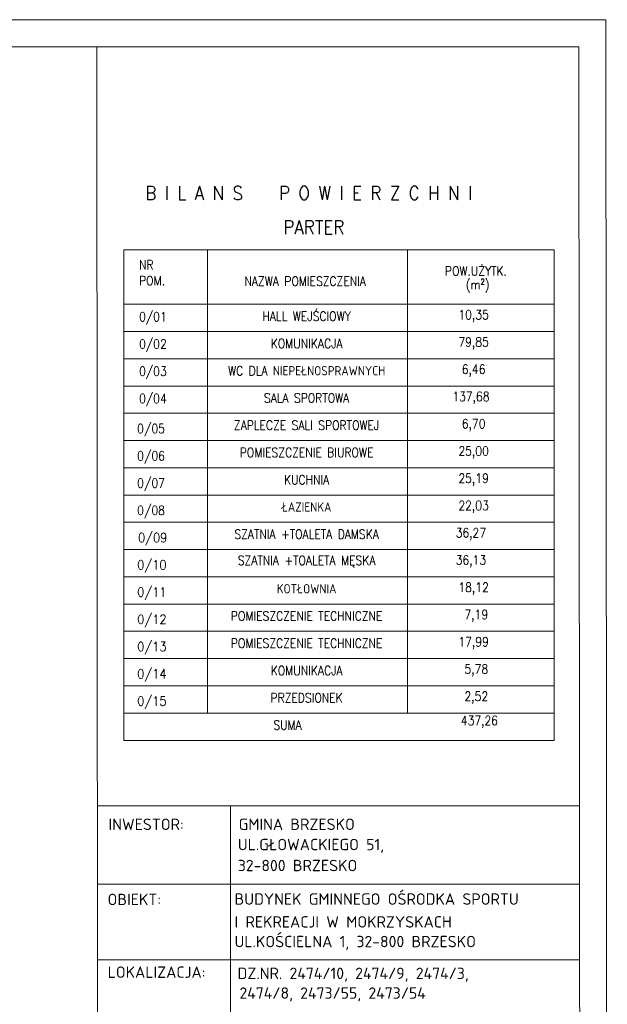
# Model space of a CAD drawing. Header units: millimetres. Extents: x -37273 to 136949, y -1495242345 to -598.
# Tile 33 of 44: x 71323 to 72402, y -17215 to -15409. Entities that reach past the tile are written whole.
import ezdxf

# ---------------------------------------------------------------- set-up
doc = ezdxf.new("R2010")
doc.units = ezdxf.units.MM
for name, color, linetype, lineweight in [('DIM', 15, 'Continuous', 5), ('F-BIL-OP', 103, 'Continuous', 9), ('wymiarowannie', 253, 'Continuous', 5)]:
    doc.layers.add(name, color=color, linetype=linetype, lineweight=lineweight)
doc.styles.add('ISOCPEUR', font='isocpeur.ttf')
doc.styles.add('SIMPLEX', font='simplex', dxfattribs={"width": 0.85})

msp = doc.modelspace()

# ---------------------------------------------------------------- linework, layer by layer
at = {"layer": 'DIM', "ltscale": 0.1}
for p, q in [((71467.16, -18278.69), (71464.65, -15458.69)), ((71467.16, -18278.69), (71464.65, -15458.69)), ((71465.89, -16851.21), (72350.52, -16851.21)), ((71710.37, -16851.21), (71710.37, -17351.75)), ((71466.02, -16994.82), (72350.65, -16994.82)), ((71465.35, -17133.82), (72349.98, -17133.82))]:
    msp.add_line(p, q, dxfattribs=at)
for points in [[(66475.46, -18328.69), (72401.79, -18328.69), (72399.28, -15408.69), (66472.96, -15408.69)], [(66525.46, -18278.69), (72351.79, -18278.69), (72349.28, -15458.69), (66522.96, -15458.69)]]:
    msp.add_lwpolyline(points, close=True, dxfattribs=at)
at = {"layer": 'F-BIL-OP', "color": 0}
for p, q in [((72304.29, -15830.85), (71514.35, -15830.85)), ((72304.29, -15930.85), (71514.35, -15930.85)), ((71692.4, -15930.85), (72304.29, -15930.85)), ((71514.35, -15980.85), (72304.29, -15980.85)), ((72304.29, -15980.85), (71692.4, -15980.85)), ((71514.35, -16030.85), (72304.29, -16030.85)), ((72304.29, -16030.85), (71692.4, -16030.85)), ((72304.29, -16080.85), (71514.35, -16080.85)), ((71692.4, -16080.85), (72304.29, -16080.85)), ((71514.35, -16130.85), (72304.29, -16130.85)), ((72304.29, -16130.85), (71692.4, -16130.85)), ((71514.35, -16180.85), (72304.29, -16180.85)), ((72304.29, -16180.85), (71692.4, -16180.85)), ((72304.29, -16230.85), (71514.35, -16230.85)), ((71692.4, -16230.85), (72304.29, -16230.85)), ((71514.35, -16280.85), (72304.29, -16280.85)), ((72304.29, -16280.85), (71692.4, -16280.85)), ((72304.29, -16330.85), (71514.35, -16330.85)), ((72304.29, -16330.85), (71692.4, -16330.85)), ((71692.4, -16330.85), (72304.29, -16330.85)), ((71692.4, -16330.85), (72304.29, -16330.85)), ((72304.29, -16380.85), (71514.35, -16380.85)), ((72304.29, -16380.85), (71692.4, -16380.85)), ((71692.4, -16380.85), (72304.29, -16380.85)), ((71692.4, -16380.85), (72304.29, -16380.85)), ((71514.35, -16430.85), (72304.29, -16430.85)), ((72304.29, -16430.85), (71692.4, -16430.85)), ((71514.35, -16480.85), (72304.29, -16480.85)), ((72304.29, -16480.85), (71692.4, -16480.85)), ((71514.35, -16530.85), (72304.29, -16530.85)), ((72304.29, -16530.85), (71514.35, -16530.85)), ((71514.35, -16580.85), (72304.29, -16580.85)), ((72304.29, -16580.85), (71514.35, -16580.85)), ((71514.35, -16630.85), (72304.29, -16630.85)), ((72304.29, -16630.85), (71514.35, -16630.85)), ((71514.35, -16680.85), (72304.29, -16680.85)), ((72304.29, -16680.85), (71514.35, -16680.85))]:
    msp.add_line(p, q, dxfattribs=at)
at = {"layer": 'wymiarowannie', "color": 0, "linetype": 'ByBlock', "ltscale": 3}
for points in [[(72304.29, -15830.85), (72304.29, -16730.85), (71514.35, -16730.85), (71514.35, -15830.85)], [(71667.95, -15830.85), (71667.95, -16680.85)], [(72034.97, -15830.85), (72034.97, -16680.85)]]:
    msp.add_lwpolyline(points, dxfattribs=at)

# ---------------------------------------------------------------- texts
at = {"layer": 'F-BIL-OP', "color": 0, "style": 'SIMPLEX'}
for s, height, width, p in [('B I L A N S   P O W I E R Z C H N I ', 25, 0.9, (71553.79, -15739.38)), ('PARTER', 25, 0.9, (71807.17, -15801.9)), ('NR', 17, 0.85, (71542.35, -15866.85)), ('POW.UŻYTK.', 17, 0.85, (72103.68, -15878.28)), ('POM.', 17, 0.85, (71542.35, -15895.99)), ('NAZWA POMIESZCZENIA', 17, 0.85, (71735.79, -15897)), ('(m²)', 17, 0.85, (72142.06, -15903.37)), ('0/01', 17, 0.85, (71542.35, -15962.2)), ('0/02', 17, 0.85, (71542.35, -16012.2)), ('0/03', 17, 0.85, (71542.35, -16062.2)), ('0/04', 17, 0.85, (71542.35, -16112.2)), ('0/05', 17, 0.85, (71538.99, -16167.33)), ('0/06', 17, 0.85, (71538.99, -16217.33)), ('0/07', 17, 0.85, (71538.99, -16267.33)), ('0/08', 17, 0.85, (71538.99, -16317.33)), ('0/09', 17, 0.9, (71540.37, -16367.33)), ('0/10', 17, 0.9, (71538.99, -16417.33)), ('0/11', 17, 0.9, (71538.99, -16467.33)), ('0/12', 17, 0.9, (71538.99, -16517.33)), ('0/13', 17, 0.9, (71538.99, -16567.33)), ('0/14', 17, 0.9, (71538.99, -16617.33)), ('0/15', 17, 0.9, (71538.99, -16667.33))]:
    msp.add_text(s, height=height, dxfattribs=dict(at, width=width)).set_placement(p)
at = {"layer": 'F-BIL-OP', "style": 'ISOCPEUR'}
for s, height, p in [('INWESTOR:', 20.897, (71486.25, -16895.38)), ('GMINA BRZESKO', 20.8971, (71725.04, -16895.3)), ('UL.GŁOWACKIEGO 51, ', 20.8971, (71723.59, -16932.48)), ('32-800 BRZESKO', 20.8971, (71723.59, -16970.94)), ('OBIEKT:', 20.897, (71484.53, -17033.18)), ('BUDYNEK GMINNEGO OŚRODKA SPORTU', 20.8971, (71717.6, -17032.48)), ('I REKREACJI W MOKRZYSKACH', 20.8971, (71717.6, -17074.39)), ('UL.KOŚCIELNA 1, 32-800 BRZESKO', 20.8971, (71717.6, -17110.45)), ('LOKALIZACJA:', 20.8971, (71484.63, -17166.61)), ('DZ.NR. 2474/10, 2474/9, 2474/3, ', 20.8971, (71723.09, -17168.78)), ('2474/8, 2473/55, 2473/54', 20.8971, (71726.54, -17204.98))]:
    msp.add_text(s, height=height, dxfattribs=at).set_placement(p)
at = {"layer": 'F-BIL-OP', "color": 0, "char_height": 17, "attachment_point": 5, "style": 'SIMPLEX'}
for s, insert, width in [('HALL WEJŚCIOWY ', (71849.88, -15952.77), 569.7338), ('  10,35', (72146.45, -15952.6), 89.3175), ('KOMUNIKACJA', (71849.88, -16002.77), 569.7338), ('  79,85', (72146.45, -16002.6), 89.3175), ('WC DLA NIEPEŁNOSPRAWNYCH', (71849.88, -16052.77), 569.7338), ('  6,46', (72146.45, -16052.6), 89.3175), ('SALA SPORTOWA', (71849.88, -16102.77), 569.7338), (' 137,68', (72146.45, -16102.6), 89.3175), ('ZAPLECZE SALI SPORTOWEJ', (71849.88, -16152.77), 569.7338), ('  6,70', (72146.45, -16152.6), 89.3175), ('POMIESZCZENIE BIUROWE', (71849.88, -16202.77), 569.7338), ('  25,00', (72146.45, -16202.6), 89.3175), ('KUCHNIA', (71849.88, -16252.77), 569.7338), ('  25,19', (72146.45, -16252.6), 89.3175), ('ŁAZIENKA', (71849.88, -16302.77), 569.7338), ('  22,03', (72146.45, -16302.6), 89.3175), ('SZATNIA +TOALETA DAMSKA', (71849.88, -16352.77), 569.7338), (' 36,27', (72146.45, -16352.6), 89.3175), ('SZATNIA +TOALETA MĘSKA', (71849.88, -16402.77), 569.7338), (' 36,13', (72146.45, -16402.6), 89.3175), ('KOTŁOWNIA', (71849.88, -16452.77), 569.7338), ('  18,12', (72146.45, -16452.6), 89.3175), ('POMIESZCZENIE TECHNICZNE', (71849.88, -16502.77), 569.7338), ('   7,19', (72146.45, -16502.6), 89.3175), ('POMIESZCZENIE TECHNICZNE', (71849.88, -16552.77), 569.7338), ('  17,99', (72146.45, -16552.6), 89.3175), ('KOMUNIKACJA', (71849.88, -16602.77), 569.7338), ('   5,78', (72146.45, -16602.6), 89.3175), ('PRZEDSIONEK', (71849.88, -16652.77), 569.7338), ('   2,52', (72146.45, -16652.6), 89.3175), ('   437,26', (72167.06, -16697.07), 89.3175), ('SUMA', (71814.79, -16702.77), 569.7338)]:
    msp.add_mtext(s, dxfattribs=dict(at, insert=insert, width=width))

doc.saveas('drawing.dxf')
